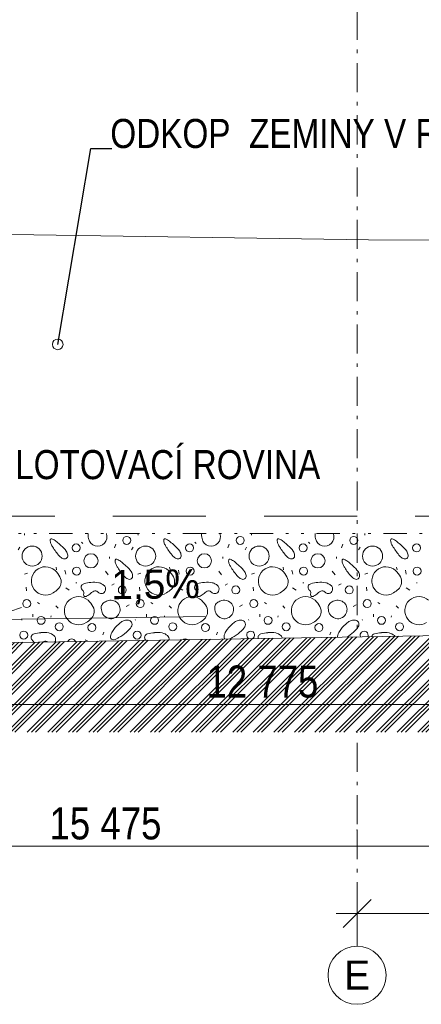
# Model space of a CAD drawing. Header units: millimetres. Extents: x -479461597 to -478645968, y -1101060132 to -1100898045.
# Tile 56 of 145: x -479090756 to -479087301, y -1101050701 to -1101042228. Entities that reach past the tile are written whole.
import ezdxf
from ezdxf.enums import TextEntityAlignment as Align

# ---------------------------------------------------------------- set-up
doc = ezdxf.new("R2010")
doc.units = ezdxf.units.MM
doc.header["$MEASUREMENT"] = 0
for name, pattern in [('Wipeout_Contour', [1000, 0, -1000]), ('Čerchovaná M', [450, 250, -85, 30, -85]), ('Čerchovaná se dvěma tečkami', [575, 200, -110, 22.5, -110, 22.5, -110]), ('Čárkovaná L', [1300, 800, -500])]:
    doc.linetypes.add(name, pattern=pattern)
for name, color, linetype, lineweight, true_color in [('2D prvky - značky_Pero_č.__4', 7, 'Continuous', 13, 0x1a4f6e), ('Anotace - SP_Pero_č.__25', 7, 'Continuous', 13, 0x1a4f6e), ('Bourané_2D prvky - vyplně_Pero_č.__40', 7, 'Continuous', 13, 0xc9ca94), ('Bourané_Konstrukce - základy výkop_Pero_č.__109', 7, 'Continuous', 13, 0x6da3d7), ('Bourané_Kóty - SP_Pero_č.__25', 7, 'Continuous', 13, 0x1a4f6e), ('Bourané_Kóty - SP_Pero_č.__45', 7, 'Continuous', 13, 0x1a4f6e), ('Bourané_Kóty - SP_Pero_č.__85', 7, 'Continuous', 13, 0x1a4f6e), ('Konstrukční síť_Pero_č.__81', 7, 'Continuous', 13, 0xa8a8a8), ('Kóty - SP_Pero_č.__25', 7, 'Continuous', 13, 0x1a4f6e), ('Kóty - SP_Pero_č.__45', 7, 'Continuous', 13, 0x1a4f6e), ('Kóty - SP_Pero_č.__85', 7, 'Continuous', 13, 0x1a4f6e), ('Situace - terén HTU_Pero_č.__186', 7, 'Continuous', 20, 0x7b0011), ('Situace - terén PT_Pero_č.__190', 7, 'Continuous', 20, 0x6d6f03)]:
    doc.layers.add(name, color=color, linetype=linetype, lineweight=lineweight, true_color=true_color)
for name, color, linetype, lineweight in [('Anotace - SP_Pero_č.__2', 7, 'Continuous', 20), ('Anotace - SP_Pero_č.__6', 7, 'Continuous', 20), ('Konstrukce - základy podsyp_Pero_č.__96', 124, 'Continuous', 13), ('Konstrukční síť_Pero_č.__183', 7, 'Continuous', 20)]:
    doc.layers.add(name, color=color, linetype=linetype, lineweight=lineweight)
for name, color, linetype in [('Bourané_2D prvky - vyplně', 7, 'Continuous'), ('Bourané_Kóty - SP', 7, 'Continuous'), ('Konstrukční síť', 7, 'Continuous'), ('Kóty - SP', 7, 'Continuous'), ('Situace - terén PT', 7, 'Continuous')]:
    doc.layers.add(name, color=color, linetype=linetype)
doc.styles.add('GENERATED_STYLE_5', font='txt')
doc.styles.add('GENERATED_STYLE_6', font='txt')
doc.styles.add('GENERATED_STYLE_7', font='txt')
doc.dimstyles.new('GENERATED_STYLE__1', dxfattribs={"dimtxt": 275, "dimasz": 228, "dimexe": 0.18, "dimexo": 400, "dimgap": 0.09, "dimtad": 1, "dimtih": 1, "dimtoh": 1, "dimdec": 0, "dimzin": 0, "dimdsep": 46, "dimtxsty": 'GENERATED_STYLE_5', "dimblk": 'ARROWHEAD_6', "dimblk1": 'ARROWHEAD_6', "dimblk2": 'ARROWHEAD_6', "dimcen": 0.09, "dimclrd": 256, "dimclre": 256, "dimclrt": 256, "dimazin": 0, "dimtfac": 1, "dimtdec": 4, "dimtmove": 0, "dimatfit": 3, "dimfxl": 1, "dimtolj": 1, "dimtzin": 0, "dimarcsym": 0})
doc.dimstyles.new('GENERATED_STYLE__4', dxfattribs={"dimtxt": 0.18, "dimasz": 182.4, "dimexe": 0.18, "dimexo": 0.0625, "dimgap": 0.09, "dimtad": 0, "dimtih": 1, "dimtoh": 1, "dimdec": 4, "dimzin": 0, "dimdsep": 46, "dimcen": 0.09, "dimadec": 0, "dimazin": 0, "dimtfac": 1, "dimtdec": 4, "dimtmove": 0, "dimatfit": 3, "dimldrblk": 'ARROWHEAD_1', "dimfxl": 1, "dimtolj": 1, "dimtzin": 0, "dimarcsym": 0})
doc.dimstyles.new('GENERATED_STYLE__5', dxfattribs={"dimtxt": 275, "dimasz": 228, "dimexe": 0.18, "dimexo": 0.0625, "dimgap": 0.09, "dimtad": 1, "dimtih": 1, "dimtoh": 1, "dimdec": 0, "dimzin": 0, "dimdsep": 46, "dimtxsty": 'GENERATED_STYLE_5', "dimblk": 'ARROWHEAD_6', "dimblk1": 'ARROWHEAD_6', "dimblk2": 'ARROWHEAD_6', "dimcen": 0.09, "dimclrd": 256, "dimclre": 256, "dimclrt": 256, "dimazin": 0, "dimtfac": 1, "dimtdec": 4, "dimtmove": 0, "dimatfit": 3, "dimfxl": 1, "dimtolj": 1, "dimtzin": 0, "dimarcsym": 0})
doc.dimstyles.new('GENERATED_STYLE__6', dxfattribs={"dimtxt": 275, "dimasz": 261.25, "dimexe": 0.18, "dimexo": 400, "dimgap": 0.09, "dimtad": 1, "dimtih": 1, "dimtoh": 1, "dimdec": 0, "dimzin": 0, "dimdsep": 46, "dimtxsty": 'GENERATED_STYLE_5', "dimblk": 'ARROWHEAD_6', "dimblk1": 'ARROWHEAD_6', "dimblk2": 'ARROWHEAD_6', "dimcen": 0.09, "dimclrd": 256, "dimclre": 256, "dimclrt": 256, "dimazin": 0, "dimtfac": 1, "dimtdec": 4, "dimtmove": 0, "dimatfit": 3, "dimfxl": 1, "dimtolj": 1, "dimtzin": 0, "dimarcsym": 0})
doc.dimstyles.new('GENERATED_STYLE__7', dxfattribs={"dimtxt": 275, "dimasz": 261.25, "dimexe": 0.18, "dimexo": 400, "dimgap": 0.09, "dimtad": 1, "dimdec": 0, "dimzin": 0, "dimdsep": 46, "dimtxsty": 'GENERATED_STYLE_5', "dimblk": 'ARROWHEAD_6', "dimblk1": 'ARROWHEAD_6', "dimblk2": 'ARROWHEAD_6', "dimcen": 0.09, "dimclrd": 256, "dimclre": 256, "dimclrt": 256, "dimazin": 0, "dimtfac": 1, "dimtdec": 4, "dimtmove": 0, "dimatfit": 3, "dimfxl": 1, "dimtolj": 1, "dimtzin": 0, "dimarcsym": 0})

# ---------------------------------------------------------------- blocks, each defined once
blk = doc.blocks.new('*X61', base_point=(-479070253, -1101046200.7))
at = {"layer": 'Bourané_2D prvky - vyplně_Pero_č.__40', "color": 9, "linetype": 'Continuous', "lineweight": 13, "true_color": 0xc9ca94}
for p, q in [((-479090714, -1101046662.5), (-479090715.4, -1101046650.7)), ((-479089737.6, -1101046662.5), (-479089739.1, -1101046650.7)), ((-479088761.3, -1101046662.5), (-479088762.8, -1101046650.7)), ((-479087785, -1101046662.5), (-479087786.5, -1101046650.7)), ((-479090224.7, -1101046723.3), (-479090212.9, -1101046735.2)), ((-479089248.4, -1101046723.3), (-479089236.6, -1101046735.2)), ((-479088272.1, -1101046723.3), (-479088260.2, -1101046735.2)), ((-479090770, -1101046789.6), (-479090755.7, -1101046768.3)), ((-479089928.6, -1101046742.3), (-479089940.5, -1101046773.1)), ((-479089793.6, -1101046789.6), (-479089779.4, -1101046768.3)), ((-479088952.3, -1101046742.3), (-479088964.2, -1101046773.1)), ((-479088817.3, -1101046789.6), (-479088803.1, -1101046768.3)), ((-479087976, -1101046742.3), (-479087987.9, -1101046773.1)), ((-479087841, -1101046789.6), (-479087826.8, -1101046768.3)), ((-479089983.1, -1101046848.9), (-479089983.1, -1101046865.4)), ((-479089006.8, -1101046848.9), (-479089006.8, -1101046865.4)), ((-479088030.5, -1101046848.9), (-479088030.5, -1101046865.4)), ((-479090689, -1101046991), (-479090715, -1101047000.4)), ((-479090442.6, -1101046938.9), (-479090437.9, -1101046962.6)), ((-479090366.8, -1101046964.9), (-479090359.7, -1101047000.4)), ((-479089995, -1101047005.2), (-479090018.7, -1101046974.4)), ((-479089712.6, -1101046991), (-479089738.7, -1101047000.4)), ((-479089466.3, -1101046938.9), (-479089461.6, -1101046962.6)), ((-479089390.5, -1101046964.9), (-479089383.4, -1101047000.4)), ((-479089018.7, -1101047005.2), (-479089042.3, -1101046974.4)), ((-479088736.3, -1101046991), (-479088762.4, -1101047000.4)), ((-479088490, -1101046938.9), (-479088485.3, -1101046962.6)), ((-479088414.2, -1101046964.9), (-479088407.1, -1101047000.4)), ((-479088042.3, -1101047005.2), (-479088066, -1101046974.4)), ((-479087760, -1101046991), (-479087786.1, -1101047000.4)), ((-479087513.7, -1101046938.9), (-479087508.9, -1101046962.6)), ((-479087437.9, -1101046964.9), (-479087430.8, -1101047000.4)), ((-479090272.1, -1101047073.9), (-479090265, -1101047073.9)), ((-479089295.8, -1101047073.9), (-479089288.7, -1101047073.9)), ((-479088319.5, -1101047073.9), (-479088312.3, -1101047073.9)), ((-479087343.1, -1101047073.9), (-479087336, -1101047073.9)), ((-479090700.6, -1101047111.5), (-479090698.2, -1101047142.3)), ((-479090360, -1101047118.2), (-479090329.2, -1101047137.2)), ((-479089964.2, -1101047092.8), (-479089942.9, -1101047083.4)), ((-479089724.3, -1101047111.5), (-479089721.9, -1101047142.3)), ((-479089383.7, -1101047118.2), (-479089352.9, -1101047137.2)), ((-479088987.9, -1101047092.8), (-479088966.5, -1101047083.4)), ((-479088747.9, -1101047111.5), (-479088745.6, -1101047142.3)), ((-479088407.4, -1101047118.2), (-479088376.6, -1101047137.2)), ((-479088011.5, -1101047092.8), (-479087990.2, -1101047083.4)), ((-479087771.6, -1101047111.5), (-479087769.3, -1101047142.3)), ((-479087431.1, -1101047118.2), (-479087400.3, -1101047137.2)), ((-479090603, -1101047242.5), (-479090586.3, -1101047253.3)), ((-479089626.7, -1101047242.5), (-479089610, -1101047253.3)), ((-479088650.4, -1101047242.5), (-479088633.6, -1101047253.3)), ((-479087674.1, -1101047242.5), (-479087657.3, -1101047253.3)), ((-479090445, -1101047272), (-479090426.1, -1101047290.9)), ((-479089814.6, -1101047262.9), (-479089840.6, -1101047277.1)), ((-479089468.7, -1101047272), (-479089449.7, -1101047290.9)), ((-479088838.2, -1101047262.9), (-479088864.3, -1101047277.1)), ((-479088492.4, -1101047272), (-479088473.4, -1101047290.9)), ((-479087861.9, -1101047262.9), (-479087888, -1101047277.1)), ((-479087516, -1101047272), (-479087497.1, -1101047290.9)), ((-479090736.3, -1101047395.1), (-479090738.7, -1101047388)), ((-479090641.6, -1101047366.7), (-479090641.6, -1101047343)), ((-479090487.6, -1101047369.1), (-479090485.3, -1101047357.2)), ((-479089760, -1101047395.1), (-479089762.4, -1101047388)), ((-479089665.3, -1101047366.7), (-479089665.3, -1101047343)), ((-479089511.3, -1101047369.1), (-479089508.9, -1101047357.2)), ((-479088783.7, -1101047395.1), (-479088786.1, -1101047388)), ((-479088689, -1101047366.7), (-479088689, -1101047343)), ((-479088535, -1101047369.1), (-479088532.6, -1101047357.2)), ((-479087807.4, -1101047395.1), (-479087809.7, -1101047388)), ((-479087712.6, -1101047366.7), (-479087712.6, -1101047343)), ((-479087558.7, -1101047369.1), (-479087556.3, -1101047357.2)), ((-479090030.5, -1101047497), (-479090040, -1101047520.7)), ((-479089054.2, -1101047497), (-479089063.7, -1101047520.7)), ((-479088077.9, -1101047497), (-479088087.3, -1101047520.7)), ((-479090191.6, -1101047565.7), (-479090170.2, -1101047575.1))]:
    blk.add_line(p, q, dxfattribs=at)
for centre, radius in [((-479089835, -1101046708.4), 34.3), ((-479088858.6, -1101046708.4), 34.3), ((-479087882.3, -1101046708.4), 34.3), ((-479090648.8, -1101046843.4), 86.5), ((-479090269.9, -1101046772.8), 34.3), ((-479089672.4, -1101046843.4), 86.5), ((-479089293.6, -1101046772.8), 34.3), ((-479088696.1, -1101046843.4), 86.5), ((-479088317.3, -1101046772.8), 34.3), ((-479087719.8, -1101046843.4), 86.5), ((-479087341, -1101046772.8), 34.3), ((-479090142.8, -1101046884.4), 61.2), ((-479089166.4, -1101046884.4), 61.2), ((-479088190.1, -1101046884.4), 61.2), ((-479090265.8, -1101046973.2), 34.3), ((-479089289.4, -1101046973.2), 34.3), ((-479088313.1, -1101046973.2), 34.3), ((-479087336.8, -1101046973.2), 34.3), ((-479089872.8, -1101047134.9), 34.3), ((-479088896.4, -1101047134.9), 34.3), ((-479087920.1, -1101047134.9), 34.3), ((-479090695, -1101047252.3), 34.3), ((-479089718.7, -1101047252.3), 34.3), ((-479088742.4, -1101047252.3), 34.3), ((-479087766, -1101047252.3), 34.3), ((-479090571.8, -1101047396.6), 34.3), ((-479089595.5, -1101047396.6), 34.3), ((-479088619.2, -1101047396.6), 34.3), ((-479087642.9, -1101047396.6), 34.3), ((-479090721.4, -1101047524), 34.3), ((-479090415.7, -1101047451.5), 34.3), ((-479090134, -1101047458.5), 34.3), ((-479089745.1, -1101047524), 34.3), ((-479089439.4, -1101047451.5), 34.3), ((-479089157.7, -1101047458.5), 34.3), ((-479088463.1, -1101047451.5), 34.3), ((-479088181.4, -1101047458.5), 34.3), ((-479087486.8, -1101047451.5), 34.3)]:
    blk.add_circle(centre, radius, dxfattribs=at)
for centre, radius, start, end in [((-479090106.7, -1101046664.4), 60.4, 166.82651, 183.23471), ((-479090084.6, -1101046678.7), 79.9, 190.42819, 20.56996), ((-479089130.4, -1101046664.4), 60.4, 166.82651, 183.23471), ((-479089108.3, -1101046678.7), 79.9, 190.42819, 20.56996), ((-479088154.1, -1101046664.4), 60.4, 166.82651, 183.23471), ((-479088132, -1101046678.7), 79.9, 190.42819, 20.56996), ((-479090458.1, -1101046710.1), 35.1, 166.99162, 187.79059), ((-479090413.3, -1101046705.9), 80.1, 186.42962, 206.15703), ((-479090480.2, -1101046705.3), 12.4, 144.58124, 165.79236), ((-479090483.8, -1101046702.9), 8.15, 116.44249, 143.74637), ((-479090483.3, -1101046704.4), 9.77, 91.58784, 115.1953), ((-479090483, -1101046712.5), 17.9, 76.26222, 91.63398), ((-479090490.6, -1101046740.9), 47.3, 60.09228, 75.56108), ((-479090568.2, -1101046877), 203.9, 49.77705, 60.23921), ((-479091023.8, -1101047442.6), 930.2, 47.97476, 50.84929), ((-479090027.2, -1101046660), 140, 183.20947, 193.73016), ((-479089481.8, -1101046710.1), 35.1, 166.99162, 187.79059), ((-479089437, -1101046705.9), 80.1, 186.42962, 206.15703), ((-479089503.9, -1101046705.3), 12.4, 144.58124, 165.79236), ((-479089507.5, -1101046702.9), 8.15, 116.44249, 143.74637), ((-479089506.9, -1101046704.4), 9.77, 91.58784, 115.1953), ((-479089506.7, -1101046712.5), 17.9, 76.26222, 91.63398), ((-479089514.2, -1101046740.9), 47.3, 60.09228, 75.56108), ((-479089591.9, -1101046877), 203.9, 49.77705, 60.23921), ((-479090047.5, -1101047442.6), 930.2, 47.97476, 50.84929), ((-479089050.9, -1101046660), 140, 183.20947, 193.73016), ((-479088505.5, -1101046710.1), 35.1, 166.99162, 187.79059), ((-479088460.6, -1101046705.9), 80.1, 186.42962, 206.15703), ((-479088527.6, -1101046705.3), 12.4, 144.58124, 165.79236), ((-479088531.2, -1101046702.9), 8.15, 116.44249, 143.74637), ((-479088530.6, -1101046704.4), 9.77, 91.58784, 115.1953), ((-479088530.4, -1101046712.5), 17.9, 76.26222, 91.63398), ((-479088537.9, -1101046740.9), 47.3, 60.09228, 75.56108), ((-479088615.6, -1101046877), 203.9, 49.77705, 60.23921), ((-479089071.2, -1101047442.6), 930.2, 47.97476, 50.84929), ((-479088074.6, -1101046660), 140, 183.20947, 193.73016), ((-479087529.1, -1101046710.1), 35.1, 166.99162, 187.79059), ((-479087484.3, -1101046705.9), 80.1, 186.42962, 206.15703), ((-479087551.3, -1101046705.3), 12.4, 144.58124, 165.79236), ((-479087554.8, -1101046702.9), 8.15, 116.44249, 143.74637), ((-479087554.3, -1101046704.4), 9.77, 91.58784, 115.1953), ((-479087554.1, -1101046712.5), 17.9, 76.26222, 91.63398), ((-479087561.6, -1101046740.9), 47.3, 60.09228, 75.56108), ((-479087639.2, -1101046877), 203.9, 49.77705, 60.23921), ((-479088094.9, -1101047442.6), 930.2, 47.97476, 50.84929), ((-479090278.9, -1101046639.1), 230.1, 206.33038, 213.62436), ((-479090082, -1101046538.6), 450.4, 210.40568, 222.59648), ((-479090542.3, -1101046927.1), 225.2, 33.83427, 51.18662), ((-479090422.1, -1101046845.2), 79.8, 6.38135, 32.97964), ((-479089302.6, -1101046639.1), 230.1, 206.33038, 213.62436), ((-479089105.7, -1101046538.6), 450.4, 210.40568, 222.59648), ((-479089565.9, -1101046927.1), 225.2, 33.83427, 51.18662), ((-479089445.8, -1101046845.2), 79.8, 6.38135, 32.97964), ((-479088326.3, -1101046639.1), 230.1, 206.33038, 213.62436), ((-479088129.4, -1101046538.6), 450.4, 210.40568, 222.59648), ((-479088589.6, -1101046927.1), 225.2, 33.83427, 51.18662), ((-479088469.5, -1101046845.2), 79.8, 6.38135, 32.97964), ((-479087349.9, -1101046639.1), 230.1, 206.33038, 213.62436), ((-479087153.1, -1101046538.6), 450.4, 210.40568, 222.59648), ((-479087613.3, -1101046927.1), 225.2, 33.83427, 51.18662), ((-479087493.2, -1101046845.2), 79.8, 6.38135, 32.97964), ((-479090340.2, -1101046776.5), 99.3, 222.37116, 243.06329), ((-479090370.9, -1101046837.4), 31.2, 242.60519, 300.24019), ((-479090372.6, -1101046839.9), 30, 305.49207, 6.90343), ((-479089899.5, -1101046885.7), 35.1, 166.99162, 187.79059), ((-479089854.7, -1101046881.5), 80.1, 186.42962, 206.15703), ((-479089921.6, -1101046880.9), 12.4, 144.58124, 165.79236), ((-479089925.2, -1101046878.5), 8.15, 116.44249, 143.74637), ((-479089924.6, -1101046880), 9.77, 91.58784, 115.1953), ((-479089924.4, -1101046888.1), 17.9, 76.26222, 91.63398), ((-479089931.9, -1101046916.5), 47.3, 60.09228, 75.56108), ((-479090009.6, -1101047052.5), 203.9, 49.77705, 60.23921), ((-479090465.2, -1101047618.2), 930.2, 47.97476, 50.84929), ((-479089363.9, -1101046776.5), 99.3, 222.37116, 243.06329), ((-479089394.6, -1101046837.4), 31.2, 242.60519, 300.24019), ((-479089396.3, -1101046839.9), 30, 305.49207, 6.90343), ((-479088923.2, -1101046885.7), 35.1, 166.99162, 187.79059), ((-479088878.3, -1101046881.5), 80.1, 186.42962, 206.15703), ((-479088945.3, -1101046880.9), 12.4, 144.58124, 165.79236), ((-479088948.9, -1101046878.5), 8.15, 116.44249, 143.74637), ((-479088948.3, -1101046880), 9.77, 91.58784, 115.1953), ((-479088948.1, -1101046888.1), 17.9, 76.26222, 91.63398), ((-479088955.6, -1101046916.5), 47.3, 60.09228, 75.56108), ((-479089033.3, -1101047052.5), 203.9, 49.77705, 60.23921), ((-479089488.9, -1101047618.2), 930.2, 47.97476, 50.84929), ((-479088387.6, -1101046776.5), 99.3, 222.37116, 243.06329), ((-479088418.3, -1101046837.4), 31.2, 242.60519, 300.24019), ((-479088420, -1101046839.9), 30, 305.49207, 6.90343), ((-479087946.8, -1101046885.7), 35.1, 166.99162, 187.79059), ((-479087902, -1101046881.5), 80.1, 186.42962, 206.15703), ((-479087969, -1101046880.9), 12.4, 144.58124, 165.79236), ((-479087972.5, -1101046878.5), 8.15, 116.44249, 143.74637), ((-479087972, -1101046880), 9.77, 91.58784, 115.1953), ((-479087971.8, -1101046888.1), 17.9, 76.26222, 91.63398), ((-479087979.3, -1101046916.5), 47.3, 60.09228, 75.56108), ((-479088056.9, -1101047052.5), 203.9, 49.77705, 60.23921), ((-479088512.6, -1101047618.2), 930.2, 47.97476, 50.84929), ((-479087411.3, -1101046776.5), 99.3, 222.37116, 243.06329), ((-479087441.9, -1101046837.4), 31.2, 242.60519, 300.24019), ((-479087443.7, -1101046839.9), 30, 305.49207, 6.90343), ((-479090533.6, -1101047057.2), 121.6, 47.44539, 302.61512), ((-479090587.8, -1101047115.2), 201, 27.73941, 47.25688), ((-479089720.3, -1101046814.7), 230.1, 206.33038, 213.62436), ((-479089523.4, -1101046714.2), 450.4, 210.40568, 222.59648), ((-479089983.6, -1101047102.7), 225.2, 33.83427, 51.18662), ((-479089863.5, -1101047020.8), 79.8, 6.38135, 32.97964), ((-479089557.3, -1101047057.2), 121.6, 47.44539, 302.61512), ((-479089611.4, -1101047115.2), 201, 27.73941, 47.25688), ((-479088744, -1101046814.7), 230.1, 206.33038, 213.62436), ((-479088547.1, -1101046714.2), 450.4, 210.40568, 222.59648), ((-479089007.3, -1101047102.7), 225.2, 33.83427, 51.18662), ((-479088887.2, -1101047020.8), 79.8, 6.38135, 32.97964), ((-479088581, -1101047057.2), 121.6, 47.44539, 302.61512), ((-479088635.1, -1101047115.2), 201, 27.73941, 47.25688), ((-479087767.6, -1101046814.7), 230.1, 206.33038, 213.62436), ((-479087570.8, -1101046714.2), 450.4, 210.40568, 222.59648), ((-479088031, -1101047102.7), 225.2, 33.83427, 51.18662), ((-479087910.9, -1101047020.8), 79.8, 6.38135, 32.97964), ((-479087604.6, -1101047057.2), 121.6, 47.44539, 302.61512), ((-479087658.8, -1101047115.2), 201, 27.73941, 47.25688), ((-479090491.7, -1101047064.9), 92.5, 347.76658, 27.85068), ((-479090087.8, -1101047544), 476.8, 96.62587, 103.9434), ((-479090116.3, -1101047249.4), 181.1, 76.98482, 98.41911), ((-479090104.8, -1101047188.6), 119.2, 60.58312, 75.82357), ((-479089781.6, -1101046952.1), 99.3, 222.37116, 243.06329), ((-479089812.3, -1101047013), 31.2, 242.60519, 300.24019), ((-479089814, -1101047015.5), 30, 305.49207, 6.90343), ((-479089515.4, -1101047064.9), 92.5, 347.76658, 27.85068), ((-479089111.5, -1101047544), 476.8, 96.62587, 103.9434), ((-479089140, -1101047249.4), 181.1, 76.98482, 98.41911), ((-479089128.4, -1101047188.6), 119.2, 60.58312, 75.82357), ((-479088805.3, -1101046952.1), 99.3, 222.37116, 243.06329), ((-479088836, -1101047013), 31.2, 242.60519, 300.24019), ((-479088837.7, -1101047015.5), 30, 305.49207, 6.90343), ((-479088539, -1101047064.9), 92.5, 347.76658, 27.85068), ((-479088135.2, -1101047544), 476.8, 96.62587, 103.9434), ((-479088163.7, -1101047249.4), 181.1, 76.98482, 98.41911), ((-479088152.1, -1101047188.6), 119.2, 60.58312, 75.82357), ((-479087829, -1101046952.1), 99.3, 222.37116, 243.06329), ((-479087859.6, -1101047013), 31.2, 242.60519, 300.24019), ((-479087861.4, -1101047015.5), 30, 305.49207, 6.90343), ((-479087562.7, -1101047064.9), 92.5, 347.76658, 27.85068), ((-479090567.5, -1101046985.9), 200.1, 299.80292, 314.81337), ((-479090494.3, -1101047059.5), 96.3, 314.77786, 344.99612), ((-479090196, -1101047112), 31.5, 102.33238, 221.66579), ((-479090285.9, -1101047199.4), 93.8, 36.34422, 45.05059), ((-479090234.4, -1101047161.3), 29.8, 9.2485, 36.04485), ((-479090256.4, -1101047161.7), 51.7, 352.80345, 5.8388), ((-479090037.2, -1101047279.1), 157.3, 125.17662, 133.36956), ((-479090104.7, -1101047182.6), 39.5, 96.38752, 125.85484), ((-479090107.3, -1101047174.8), 31.5, 62.29017, 93.16723), ((-479090136.1, -1101047227.8), 91.8, 52.69594, 61.7729), ((-479090018.5, -1101047072.6), 102.9, 232.99345, 240.45597), ((-479090053.5, -1101047130.8), 35.8, 269.51744, 328.79179), ((-479090079.4, -1101047146.2), 69.8, 37.64751, 61.59738), ((-479090056.8, -1101047127.3), 40.4, 327.0376, 36.12094), ((-479089591.2, -1101046985.9), 200.1, 299.80292, 314.81337), ((-479089518, -1101047059.5), 96.3, 314.77786, 344.99612), ((-479089219.7, -1101047112), 31.5, 102.33238, 221.66579), ((-479089309.5, -1101047199.4), 93.8, 36.34422, 45.05059), ((-479089258, -1101047161.3), 29.8, 9.2485, 36.04485), ((-479089280.1, -1101047161.7), 51.7, 352.80345, 5.8388), ((-479089060.9, -1101047279.1), 157.3, 125.17662, 133.36956), ((-479089128.4, -1101047182.6), 39.5, 96.38752, 125.85484), ((-479089131, -1101047174.8), 31.5, 62.29017, 93.16723), ((-479089159.8, -1101047227.8), 91.8, 52.69594, 61.7729), ((-479089042.2, -1101047072.6), 102.9, 232.99345, 240.45597), ((-479089077.2, -1101047130.8), 35.8, 269.51744, 328.79179), ((-479089103.1, -1101047146.2), 69.8, 37.64751, 61.59738), ((-479089080.5, -1101047127.3), 40.4, 327.0376, 36.12094), ((-479088614.9, -1101046985.9), 200.1, 299.80292, 314.81337), ((-479088541.7, -1101047059.5), 96.3, 314.77786, 344.99612), ((-479088243.4, -1101047112), 31.5, 102.33238, 221.66579), ((-479088333.2, -1101047199.4), 93.8, 36.34422, 45.05059), ((-479088281.7, -1101047161.3), 29.8, 9.2485, 36.04485), ((-479088303.7, -1101047161.7), 51.7, 352.80345, 5.8388), ((-479088084.6, -1101047279.1), 157.3, 125.17662, 133.36956), ((-479088152, -1101047182.6), 39.5, 96.38752, 125.85484), ((-479088154.7, -1101047174.8), 31.5, 62.29017, 93.16723), ((-479088183.4, -1101047227.8), 91.8, 52.69594, 61.7729), ((-479088065.9, -1101047072.6), 102.9, 232.99345, 240.45597), ((-479088100.9, -1101047130.8), 35.8, 269.51744, 328.79179), ((-479088126.8, -1101047146.2), 69.8, 37.64751, 61.59738), ((-479088104.1, -1101047127.3), 40.4, 327.0376, 36.12094), ((-479087638.6, -1101046985.9), 200.1, 299.80292, 314.81337), ((-479087565.4, -1101047059.5), 96.3, 314.77786, 344.99612), ((-479090249.3, -1101047313.8), 121.6, 47.44539, 302.61512), ((-479090160.4, -1101047174.4), 45.1, 172.11009, 189.08744), ((-479090190.1, -1101047178.9), 15.1, 189.97096, 219.94545), ((-479090193.7, -1101047181.3), 10.8, 222.4728, 257.54629), ((-479090192.4, -1101047173.7), 18.5, 258.52372, 281.52951), ((-479090196.2, -1101047152.1), 40.5, 280.79529, 293.53627), ((-479090235.2, -1101047073.5), 128.1, 295.46694, 314.57351), ((-479090303.5, -1101047371.8), 201, 27.73941, 47.25688), ((-479090051.9, -1101047131.1), 35.6, 240.83218, 267.00649), ((-479089971.9, -1101047303), 79.9, 190.42819, 104.62943), ((-479089997.3, -1101047290.4), 57.9, 120.7918, 156.66705), ((-479089954.8, -1101047361.1), 140.5, 105.38214, 120.90768), ((-479089273, -1101047313.8), 121.6, 47.44539, 302.61512), ((-479089184.1, -1101047174.4), 45.1, 172.11009, 189.08744), ((-479089213.8, -1101047178.9), 15.1, 189.97096, 219.94545), ((-479089217.4, -1101047181.3), 10.8, 222.4728, 257.54629), ((-479089216, -1101047173.7), 18.5, 258.52372, 281.52951), ((-479089219.9, -1101047152.1), 40.5, 280.79529, 293.53627), ((-479089258.8, -1101047073.5), 128.1, 295.46694, 314.57351), ((-479089327.2, -1101047371.8), 201, 27.73941, 47.25688), ((-479089075.6, -1101047131.1), 35.6, 240.83218, 267.00649), ((-479088995.6, -1101047303), 79.9, 190.42819, 104.62943), ((-479089021, -1101047290.4), 57.9, 120.7918, 156.66705), ((-479088978.5, -1101047361.1), 140.5, 105.38214, 120.90768), ((-479088296.7, -1101047313.8), 121.6, 47.44539, 302.61512), ((-479088207.8, -1101047174.4), 45.1, 172.11009, 189.08744), ((-479088237.4, -1101047178.9), 15.1, 189.97096, 219.94545), ((-479088241.1, -1101047181.3), 10.8, 222.4728, 257.54629), ((-479088239.7, -1101047173.7), 18.5, 258.52372, 281.52951), ((-479088243.6, -1101047152.1), 40.5, 280.79529, 293.53627), ((-479088282.5, -1101047073.5), 128.1, 295.46694, 314.57351), ((-479088350.9, -1101047371.8), 201, 27.73941, 47.25688), ((-479088099.3, -1101047131.1), 35.6, 240.83218, 267.00649), ((-479088019.3, -1101047303), 79.9, 190.42819, 104.62943), ((-479088044.7, -1101047290.4), 57.9, 120.7918, 156.66705), ((-479088002.2, -1101047361.1), 140.5, 105.38214, 120.90768), ((-479087320.4, -1101047313.8), 121.6, 47.44539, 302.61512), ((-479090207.4, -1101047321.5), 92.5, 347.76658, 27.85068), ((-479089994, -1101047288.7), 60.4, 159.35742, 183.23471), ((-479089914.5, -1101047284.3), 140, 183.20947, 193.73016), ((-479089231.1, -1101047321.5), 92.5, 347.76658, 27.85068), ((-479089017.7, -1101047288.7), 60.4, 159.35742, 183.23471), ((-479088938.2, -1101047284.3), 140, 183.20947, 193.73016), ((-479088254.8, -1101047321.5), 92.5, 347.76658, 27.85068), ((-479088041.4, -1101047288.7), 60.4, 159.35742, 183.23471), ((-479087961.9, -1101047284.3), 140, 183.20947, 193.73016), ((-479090283.3, -1101047242.6), 200.1, 299.80292, 314.81337), ((-479090210.1, -1101047316.2), 96.3, 314.77786, 344.99612), ((-479089764.1, -1101047581.9), 207.1, 122.84273, 132.36955), ((-479089829.5, -1101047480.5), 86.5, 100.49602, 122.88251), ((-479089834.1, -1101047454.9), 60.4, 68.66458, 100.54861), ((-479089825.4, -1101047432.6), 36.5, 19.35089, 68.79016), ((-479089307, -1101047242.6), 200.1, 299.80292, 314.81337), ((-479089233.7, -1101047316.2), 96.3, 314.77786, 344.99612), ((-479088787.8, -1101047581.9), 207.1, 122.84273, 132.36955), ((-479088853.1, -1101047480.5), 86.5, 100.49602, 122.88251), ((-479088857.8, -1101047454.9), 60.4, 68.66458, 100.54861), ((-479088849.1, -1101047432.6), 36.5, 19.35089, 68.79016), ((-479088330.6, -1101047242.6), 200.1, 299.80292, 314.81337), ((-479088257.4, -1101047316.2), 96.3, 314.77786, 344.99612), ((-479087811.5, -1101047581.9), 207.1, 122.84273, 132.36955), ((-479087876.8, -1101047480.5), 86.5, 100.49602, 122.88251), ((-479087881.5, -1101047454.9), 60.4, 68.66458, 100.54861), ((-479087872.7, -1101047432.6), 36.5, 19.35089, 68.79016), ((-479089867.5, -1101047549.8), 107.6, 147.19413, 171.59453), ((-479089737.2, -1101047628), 259.5, 129.90161, 148.26962), ((-479090100, -1101047188.4), 407.2, 298.70336, 310.22758), ((-479089999.3, -1101047308.6), 250.4, 310.40665, 321.8671), ((-479089856.2, -1101047420.4), 68.8, 321.46778, 341.10531), ((-479089825.5, -1101047431.4), 36.2, 341.89835, 17.40087), ((-479088891.1, -1101047549.8), 107.6, 147.19413, 171.59453), ((-479088760.8, -1101047628), 259.5, 129.90161, 148.26962), ((-479089123.7, -1101047188.4), 407.2, 298.70336, 310.22758), ((-479089023, -1101047308.6), 250.4, 310.40665, 321.8671), ((-479088879.9, -1101047420.4), 68.8, 321.46778, 341.10531), ((-479088849.2, -1101047431.4), 36.2, 341.89835, 17.40087), ((-479088768.8, -1101047524), 34.3, 299.74437, 242.08379), ((-479087914.8, -1101047549.8), 107.6, 147.19413, 171.59453), ((-479087784.5, -1101047628), 259.5, 129.90161, 148.26962), ((-479088147.3, -1101047188.4), 407.2, 300.03284, 310.22758), ((-479088046.7, -1101047308.6), 250.4, 310.40665, 321.8671), ((-479087903.5, -1101047420.4), 68.8, 321.46778, 341.10531), ((-479087872.9, -1101047431.4), 36.2, 341.89835, 17.40087), ((-479087792.5, -1101047524), 34.3, 335.94804, 205.88012), ((-479090625.9, -1101047544.3), 31.5, 102.33238, 221.66579), ((-479090719.3, -1101047634.9), 98.6, 36.99021, 44.90832), ((-479090665.2, -1101047594), 30.8, 19.23332, 36.84361), ((-479090517.7, -1101047976.3), 476.8, 96.62587, 103.9434), ((-479090546.2, -1101047681.7), 181.1, 76.98482, 98.41911), ((-479090534.6, -1101047614.9), 39.5, 96.38752, 125.23185), ((-479090537.2, -1101047607.1), 31.5, 62.29017, 93.16723), ((-479090566, -1101047660.1), 91.8, 58.27912, 61.7729), ((-479090527.9, -1101047604), 101.2, 48.71943, 77.21562), ((-479090488.8, -1101047560.2), 42.5, 349.4857, 49.24138), ((-479090485, -1101047560.6), 38.7, 328.21732, 349.04402), ((-479090308.1, -1101047590), 34.3, 20.24367, 161.5845), ((-479089942.7, -1101047538.7), 31.5, 171.54092, 204.33016), ((-479089952, -1101047541.1), 22.1, 208.56929, 254.54787), ((-479089948.1, -1101047526.2), 37.6, 254.87908, 291.21322), ((-479089982.1, -1101047437.9), 132.1, 291.13044, 302.06723), ((-479088419.5, -1101050121.3), 2973.1, 119.96311, 120.13159), ((-479089649.6, -1101047544.3), 31.5, 102.33238, 221.66579), ((-479089743, -1101047634.9), 98.6, 42.33303, 44.90832), ((-479089541.4, -1101047976.3), 476.8, 96.62587, 103.9434), ((-479089569.9, -1101047681.7), 181.1, 76.98482, 98.41911), ((-479089551.5, -1101047604), 101.2, 48.71943, 77.21562), ((-479089512.5, -1101047560.2), 42.5, 353.09918, 49.24138), ((-479089331.7, -1101047590), 34.3, 52.63222, 129.19594), ((-479088966.4, -1101047538.7), 31.5, 171.54092, 204.33016), ((-479088975.7, -1101047541.1), 22.1, 208.56929, 228.22264), ((-479089005.8, -1101047437.9), 132.1, 295.76793, 302.06723), ((-479087443.2, -1101050121.3), 2973.1, 119.96311, 120.13159), ((-479088673.2, -1101047544.3), 31.5, 102.33238, 196.11187), ((-479088565.1, -1101047976.3), 476.8, 96.62587, 103.9434), ((-479088593.6, -1101047681.7), 181.1, 76.98482, 98.41911), ((-479088575.2, -1101047604), 101.2, 48.71943, 77.21562), ((-479088536.2, -1101047560.2), 42.5, 14.23684, 49.24138), ((-479087990.1, -1101047538.7), 31.5, 171.54092, 186.29489), ((-479087696.9, -1101047544.3), 31.5, 102.33238, 167.51112), ((-479087588.8, -1101047976.3), 476.8, 96.62587, 103.9434), ((-479087617.3, -1101047681.7), 181.1, 76.98482, 98.41911), ((-479087598.9, -1101047604), 101.2, 48.71943, 77.21562), ((-479087559.9, -1101047560.2), 42.5, 37.5584, 49.24138)]:
    blk.add_arc(centre, radius, start, end, dxfattribs=at)
blk = doc.blocks.new('výplň_2_3', base_point=(-479070253, -1101046200.7))
at = {"color": 254, "linetype": 'Wipeout_Contour', "lineweight": 0, "ltscale": 25215994912.12917}
blk.add_wipeout([(-479095604.7, -1101047000.7), (-479095651.1, -1101047000.7), (-479095651.1, -1101047050.7), (-479095540.5, -1101047050.7), (-479095344.2, -1101047247), (-479095301, -1101047375.7), (-479097801.1, -1101047350.7), (-479097801.1, -1101047450.7), (-479095259, -1101047528.4), (-479095168, -1101047859.2), (-479094914.9, -1101047859.2), (-479094839.2, -1101047650.9), (-479082278.3, -1101047450.5), (-479068802.5, -1101047585.3), (-479068700, -1101047958.3), (-479068405.7, -1101047958.3), (-479068300.6, -1101047576), (-479067167.3, -1101047564.7), (-479067150.4, -1101046721.3), (-479068253.1, -1101046650.7), (-479095604.7, -1101046650.7)], dxfattribs=at).dxf.layer = 'Bourané_2D prvky - vyplně'
at = {"layer": 'Bourané_2D prvky - vyplně_Pero_č.__40', "color": 9, "linetype": 'Continuous', "lineweight": 13, "true_color": 0xc9ca94}
blk.add_blockref('*X61', (-479070253, -1101046200.7), dxfattribs=at)
blk = doc.blocks.new('Řez_10_3', base_point=(-479070253, -1101046200.7))
at = {"layer": 'Situace - terén PT_Pero_č.__190', "color": 66, "linetype": 'Continuous', "lineweight": 20, "true_color": 0x6d6f03, "flags": 128}
blk.add_lwpolyline([(-479060987.1, -1101046271.4), (-479062756.5, -1101046376.8), (-479065197.8, -1101046405.8), (-479065312.3, -1101046359.5), (-479068931.3, -1101045346.7), (-479068990.6, -1101045344.9), (-479070831.1, -1101044475.5), (-479075276, -1101044337), (-479079437.7, -1101044232.3), (-479085507.7, -1101044152.7), (-479086735.1, -1101044123.9), (-479087754.8, -1101044122.2), (-479093900.5, -1101044029.9), (-479099320.9, -1101043990.7), (-479100164.1, -1101043983.7), (-479106273.3, -1101044058.1), (-479126700, -1101044354.4), (-479127175.5, -1101044187), (-479127569.5, -1101044044.2), (-479128074.7, -1101043944.9)], dxfattribs=at)
blk = doc.blocks.new('Standardní značka sítě[9]_3', base_point=(-479087853.1, -1101036200.7))
at = {"layer": 'Konstrukční síť_Pero_č.__183', "color": 7, "linetype": 'Continuous', "lineweight": 20}
blk.add_circle((-479087853.1, -1101050450.7), 250, dxfattribs=at)
at = {"layer": 'Konstrukční síť_Pero_č.__81', "color": 253, "linetype": 'Čerchovaná M', "lineweight": 13, "true_color": 0xa8a8a8}
for p, q in [((-479087853.1, -1101037200.7), (-479087853.1, -1101049200.7)), ((-479087853.1, -1101049200.7), (-479087853.1, -1101050200.7))]:
    blk.add_line(p, q, dxfattribs=at)
blk.add_point((-479087853.1, -1101049200.7), dxfattribs=at)
blk.add_point((-479087853.1, -1101049200.7), dxfattribs=at)
at = {"layer": 'Konstrukční síť_Pero_č.__183', "color": 7, "lineweight": 20, "style": 'GENERATED_STYLE_7'}
for tag, p in [('AC_MarkerText_1_0', (-479087853.1, -1101035949.3)), ('AC_MarkerText_1_1', (-479087853.1, -1101050449.3))]:
    blk.add_attdef(tag, text='', height=250, rotation=360, dxfattribs=at).set_placement(p, align=Align.MIDDLE_CENTER)
blk = doc.blocks.new('*D85', base_point=(-479070253, -1101046200.7))
at = {"layer": 'Kóty - SP_Pero_č.__45', "color": 146, "linetype": 'Continuous', "lineweight": 13, "true_color": 0x1a4f6e}
for p, q in [((-479087733.1, -1101049799.1), (-479087973.1, -1101050039.1)), ((-479085133.1, -1101049799.1), (-479085373.1, -1101050039.1))]:
    blk.add_line(p, q, dxfattribs=at)
at = {"layer": 'Kóty - SP_Pero_č.__85', "color": 146, "linetype": 'Continuous', "lineweight": 13, "true_color": 0x1a4f6e}
for p, q in [((-479087853.1, -1101050144.1), (-479087853.1, -1101049694.1)), ((-479085253.1, -1101050144.1), (-479085253.1, -1101049694.1)), ((-479088033.1, -1101049919.1), (-479087853.1, -1101049919.1)), ((-479087853.1, -1101049919.1), (-479085253.1, -1101049919.1))]:
    blk.add_line(p, q, dxfattribs=at)
at = {"layer": 'Kóty - SP_Pero_č.__25', "color": 146, "lineweight": 13, "true_color": 0x1a4f6e, "insert": (-479086949.1, -1101049864.1), "char_height": 275, "attachment_point": 7, "style": 'GENERATED_STYLE_5'}
blk.add_mtext('\\A1;{\\pql;\\fArial Narrow|b0|i0|c238|p34;2\xa0600}', dxfattribs=at)
blk = doc.blocks.new('ARROWHEAD_6')
at = {"color": 0, "linetype": 'Continuous', "lineweight": 0}
for p, q in [((-0.5, -0.5), (0.5, 0.5)), ((0, 0), (-1, 0))]:
    blk.add_line(p, q, dxfattribs=at)
blk = doc.blocks.new('*D97', base_point=(-479070253, -1101046200.7))
at = {"layer": 'Bourané_Kóty - SP_Pero_č.__45', "color": 146, "linetype": 'Continuous', "lineweight": 13, "true_color": 0x1a4f6e}
for p, q in [((-479094915.3, -1101047982), (-479095190.3, -1101048257)), ((-479082140.8, -1101047982), (-479082415.8, -1101048257))]:
    blk.add_line(p, q, dxfattribs=at)
at = {"layer": 'Bourané_Kóty - SP_Pero_č.__85', "color": 146, "linetype": 'Continuous', "lineweight": 13, "true_color": 0x1a4f6e}
for p, q in [((-479095052.8, -1101048377.3), (-479095052.8, -1101047719.5)), ((-479082278.3, -1101048377.3), (-479082278.3, -1101047719.5)), ((-479095259, -1101048119.5), (-479095052.8, -1101048119.5)), ((-479095052.8, -1101048119.5), (-479082278.3, -1101048119.5))]:
    blk.add_line(p, q, dxfattribs=at)
at = {"layer": 'Bourané_Kóty - SP_Pero_č.__25', "color": 146, "lineweight": 13, "true_color": 0x1a4f6e, "insert": (-479089149.5, -1101048064.5), "char_height": 275, "attachment_point": 7, "style": 'GENERATED_STYLE_5'}
blk.add_mtext('\\A1;{\\pql;\\fArial Narrow|b0|i0|c238|p34;12\xa0775}', dxfattribs=at)
blk = doc.blocks.new('*D100', base_point=(-479070253, -1101046200.7))
at = {"layer": 'Bourané_Kóty - SP_Pero_č.__45', "color": 146, "linetype": 'Continuous', "lineweight": 13, "true_color": 0x1a4f6e}
for p, q in [((-479083057.3, -1101046638.2), (-479083332.3, -1101046363.2)), ((-479083332.3, -1101047313), (-479083057.3, -1101047588))]:
    blk.add_line(p, q, dxfattribs=at)
at = {"layer": 'Bourané_Kóty - SP_Pero_č.__85', "color": 146, "linetype": 'Continuous', "lineweight": 13, "true_color": 0x1a4f6e}
for p, q in [((-479083194.8, -1101046500.7), (-479083194.8, -1101046294.4)), ((-479082937, -1101046500.7), (-479083594.8, -1101046500.7)), ((-479083194.8, -1101047450.5), (-479083194.8, -1101046500.7)), ((-479082794.8, -1101047450.5), (-479083452.6, -1101047450.5)), ((-479083194.8, -1101047656.8), (-479083194.8, -1101047450.5))]:
    blk.add_line(p, q, dxfattribs=at)
at = {"layer": 'Bourané_Kóty - SP_Pero_č.__25', "color": 146, "lineweight": 13, "true_color": 0x1a4f6e, "insert": (-479083249.8, -1101047239.6), "char_height": 275, "attachment_point": 7, "rotation": 90, "style": 'GENERATED_STYLE_5'}
blk.add_mtext('\\A1;{\\pql;\\fArial Narrow|b0|i0|c238|p34;950}', dxfattribs=at)
blk = doc.blocks.new('*D104', base_point=(-479070253, -1101046200.7))
at = {"layer": 'Kóty - SP_Pero_č.__45', "color": 146, "linetype": 'Continuous', "lineweight": 13, "true_color": 0x1a4f6e}
for p, q in [((-479097633.1, -1101049220.5), (-479097873.1, -1101049460.5)), ((-479082158.3, -1101049220.5), (-479082398.3, -1101049460.5))]:
    blk.add_line(p, q, dxfattribs=at)
at = {"layer": 'Kóty - SP_Pero_č.__85', "color": 146, "linetype": 'Continuous', "lineweight": 13, "true_color": 0x1a4f6e}
for p, q in [((-479097753.1, -1101049565.5), (-479097753.1, -1101048940.5)), ((-479082278.3, -1101049565.5), (-479082278.3, -1101048940.5)), ((-479097933.1, -1101049340.5), (-479097753.1, -1101049340.5)), ((-479097753.1, -1101049340.5), (-479082278.3, -1101049340.5))]:
    blk.add_line(p, q, dxfattribs=at)
at = {"layer": 'Kóty - SP_Pero_č.__25', "color": 146, "lineweight": 13, "true_color": 0x1a4f6e, "insert": (-479090499.7, -1101049285.5), "char_height": 275, "attachment_point": 7, "style": 'GENERATED_STYLE_5'}
blk.add_mtext('\\A1;{\\pql;\\fArial Narrow|b0|i0|c238|p34;15\xa0475}', dxfattribs=at)
blk = doc.blocks.new('ARROWHEAD_1')
at = {"color": 0, "linetype": 'Continuous', "lineweight": 0}
blk.add_line((0, 0), (-1, 0), dxfattribs=at)
blk.add_circle((0, 0), 0.25, dxfattribs=at)
blk = doc.blocks.new('Symbol rampy 23[14]_3', base_point=(-479089151.6, -1101047364.5))
at = {"layer": '2D prvky - značky_Pero_č.__4', "color": 146, "linetype": 'Continuous', "lineweight": 13, "true_color": 0x1a4f6e}
for p in [(-479090739.4, -1101047285.4), (-479089151.6, -1101047364.5)]:
    blk.add_line(p, (-479091038.1, -1101047389.4), dxfattribs=at)
at = {"layer": '2D prvky - značky_Pero_č.__4', "color": 146, "lineweight": 13, "true_color": 0x1a4f6e, "style": 'GENERATED_STYLE_6'}
blk.add_attdef('txt', text='', height=250, rotation=0.75496, dxfattribs=at).set_placement((-479089203.3, -1101047280.2), align=Align.BOTTOM_RIGHT)

msp = doc.modelspace()

# ---------------------------------------------------------------- block references
at = {"layer": 'Bourané_2D prvky - vyplně_Pero_č.__40', "color": 9, "linetype": 'Continuous', "lineweight": 13, "true_color": 0xc9ca94}
msp.add_blockref('výplň_2_3', (-479070253, -1101046200.7), dxfattribs=at)
at = {"layer": 'Situace - terén PT', "lineweight": 0}
msp.add_blockref('Řez_10_3', (-479070253, -1101046200.7), dxfattribs=at)

# ---------------------------------------------------------------- texts
at = {"layer": 'Anotace - SP_Pero_č.__6', "color": 7, "linetype": 'Continuous', "lineweight": 20, "insert": (-479084407.7, -1101043335.6), "char_height": 250, "attachment_point": 9, "style": 'GENERATED_STYLE_5'}
msp.add_mtext('\\A1;{\\pqr;\\fArial Narrow|b0|i0|c238|p34;ODKOP \\fArial Narrow|b0|i0|c238|p34; ZEMINY \\fArial Narrow|b0|i0|c238|p34;V RÁMCI HTU - I.ETAPA}', dxfattribs=at)

# ---------------------------------------------------------------- dimensions: what is measured, and where the dimension line sits
at = {"layer": 'Kóty - SP', "color": 146, "linetype": 'Continuous', "lineweight": 13, "true_color": 0x1a4f6e}
dim = msp.add_linear_dim(base=(-479085253.1, -1101049919.1), p1=(-479087853.1, -1101049919.1), p2=(-479085253.1, -1101049919.1), dimstyle='GENERATED_STYLE__5', dxfattribs=at)
dim.commit()
dim.dimension.update_dxf_attribs({"geometry": '*D85', "text_midpoint": (-479086476.8, -1101049726.6), "dimtype": 160})

# ---------------------------------------------------------------- next in the draw order: block references
at = {"layer": 'Konstrukční síť', "color": 7, "linetype": 'Continuous', "lineweight": 20}
ref = msp.add_blockref('Standardní značka sítě[9]_3', (-479087853.1, -1101036200.7), dxfattribs=at)
ref.add_attrib('AC_MarkerText_1_1', 'E', dxfattribs={"layer": 'Konstrukční síť_Pero_č.__183', "color": 7, "lineweight": 20, "height": 250, "rotation": 360, "style": 'GENERATED_STYLE_7'}).set_placement((-479087853.1, -1101050449.3), align=Align.MIDDLE_CENTER)

# ---------------------------------------------------------------- next in the draw order: wipeouts: each hides what was drawn before it
at = {"color": 254, "linetype": 'Wipeout_Contour', "lineweight": 0, "ltscale": 21613713341.97798}
msp.add_wipeout([(-479099511.6, -1101043989.3), (-479099574.1, -1101043989.3), (-479099573.8, -1101048360.2), (-479067163, -1101048357.9), (-479067163.1, -1101047564.7), (-479068300.6, -1101047576), (-479068405.7, -1101047958.3), (-479068700, -1101047958.3), (-479068802.5, -1101047585.3), (-479082278.3, -1101047450.5), (-479094839.2, -1101047650.9), (-479094894.3, -1101047859.2), (-479095188.6, -1101047859.2), (-479095279.7, -1101047527.8), (-479097801.1, -1101047450.7), (-479097801.1, -1101047200.7), (-479098351.1, -1101047200.7), (-479098351.1, -1101045646.6)], dxfattribs=at).dxf.layer = 'Bourané_2D prvky - vyplně'

# ---------------------------------------------------------------- next in the draw order: hatches: boundary and pattern name
at = {"layer": 'Bourané_2D prvky - vyplně_Pero_č.__40', "linetype": 'Continuous', "lineweight": 13, "true_color": 0xc9ca94}
h = msp.add_hatch(dxfattribs=at)
h.set_pattern_fill('Zemina___původní_0003', color=9, style=0, pattern_type=2)
h.set_pattern_definition([(45, (-479070253.03, -1101046200.66), (-88.38835, 88.38835), []), (45, (-479070270.71, -1101046182.98), (-88.38835, 88.38835), []), (45, (-479070288.39, -1101046165.3), (-88.38835, 88.38835), [])])
h.paths.add_polyline_path([(-479099511.6, -1101043989.3), (-479099574.1, -1101043989.3), (-479099573.8, -1101048360.2), (-479067163, -1101048357.9), (-479067163.1, -1101047564.7), (-479068300.6, -1101047576), (-479068405.7, -1101047958.3), (-479068700, -1101047958.3), (-479068802.5, -1101047585.3), (-479082278.3, -1101047450.5), (-479094839.2, -1101047650.9), (-479094894.3, -1101047859.2), (-479095188.6, -1101047859.2), (-479095279.7, -1101047527.8), (-479097801.1, -1101047450.7), (-479097801.1, -1101047200.7), (-479098351.1, -1101047200.7), (-479098351.1, -1101045646.6)])

# ---------------------------------------------------------------- next in the draw order: linework, layer by layer
at = {"layer": 'Bourané_Konstrukce - základy výkop_Pero_č.__109', "color": 153, "linetype": 'Continuous', "lineweight": 13, "true_color": 0x6da3d7}
msp.add_line((-479094839.2, -1101047650.9), (-479082278.3, -1101047450.5), dxfattribs=at)
msp.add_line((-479094839.2, -1101047650.9), (-479082278.3, -1101047450.5), dxfattribs=at)
at = {"layer": 'Konstrukce - základy podsyp_Pero_č.__96', "color": 124, "linetype": 'Čerchovaná se dvěma tečkami', "lineweight": 13}
msp.add_line((-479096251.1, -1101046650.7), (-479068253.1, -1101046650.7), dxfattribs=at)
at = {"layer": 'Situace - terén HTU_Pero_č.__186', "color": 246, "linetype": 'Čárkovaná L', "lineweight": 20, "true_color": 0x7b0011}
msp.add_line((-479097753.1, -1101046500.7), (-479067164.2, -1101046500.7), dxfattribs=at)

# ---------------------------------------------------------------- next in the draw order: block references
at = {"layer": '2D prvky - značky_Pero_č.__4', "color": 146, "linetype": 'Continuous', "lineweight": 13, "true_color": 0x1a4f6e}
msp.add_blockref('Symbol rampy 23[14]_3', (-479089151.6, -1101047364.5), dxfattribs=at).add_auto_attribs({'txt': '1,5%'})

# ---------------------------------------------------------------- next in the draw order: texts
at = {"layer": 'Anotace - SP_Pero_č.__2', "color": 7, "linetype": 'Continuous', "lineweight": 20, "insert": (-479091980.5, -1101046058.3), "char_height": 250, "attachment_point": 4, "style": 'GENERATED_STYLE_5'}
msp.add_mtext('\\A1;{\\pql;\\fArial Narrow|b0|i0|c238|p34;HTU = PILOTOVACÍ ROVINA}', dxfattribs=at)

# ---------------------------------------------------------------- next in the draw order: dimensions: what is measured, and where the dimension line sits
at = {"layer": 'Bourané_Kóty - SP', "color": 146, "linetype": 'Continuous', "lineweight": 13, "true_color": 0x1a4f6e}
dim = msp.add_linear_dim(base=(-479083194.8, -1101046500.7), p1=(-479082278.3, -1101047450.5), p2=(-479087446.6, -1101046500.7), angle=90, dimstyle='GENERATED_STYLE__7', dxfattribs=at)
dim.commit()
dim.dimension.update_dxf_attribs({"geometry": '*D100', "text_midpoint": (-479083387.3, -1101046925.1), "dimtype": 160, "text_rotation": 90})
dim = msp.add_linear_dim(base=(-479082278.2855, -1101048119.4903), p1=(-479095052.7942, -1101047800.0005), p2=(-479082278.2855, -1101047450.5185), dimstyle='GENERATED_STYLE__6', dxfattribs=at)
dim.commit()
dim.dimension.update_dxf_attribs({"geometry": '*D97', "text_midpoint": (-479088572.3644, -1101047926.9903), "dimtype": 160})
at = {"layer": 'Kóty - SP', "color": 146, "linetype": 'Continuous', "lineweight": 13, "true_color": 0x1a4f6e}
dim = msp.add_linear_dim(base=(-479082278.3, -1101049340.5), p1=(-479097753.1, -1101046500.7), p2=(-479082278.3, -1101047450.5), dimstyle='GENERATED_STYLE__1', dxfattribs=at)
dim.commit()
dim.dimension.update_dxf_attribs({"geometry": '*D104', "text_midpoint": (-479089922.5, -1101049148), "dimtype": 160})

# ---------------------------------------------------------------- next in the draw order: leaders
at = {"layer": 'Anotace - SP_Pero_č.__25', "color": 146, "linetype": 'Continuous', "lineweight": 13, "true_color": 0x1a4f6e, "annotation_type": 0, "has_hookline": 1, "hookline_direction": 0, "text_width": 5554.8}
msp.add_leader([(-479090428.4, -1101045021.9), (-479090143.5, -1101043335.6), (-479089962.6, -1101043335.6)], dimstyle='GENERATED_STYLE__4', dxfattribs=at)

doc.saveas('drawing.dxf')
